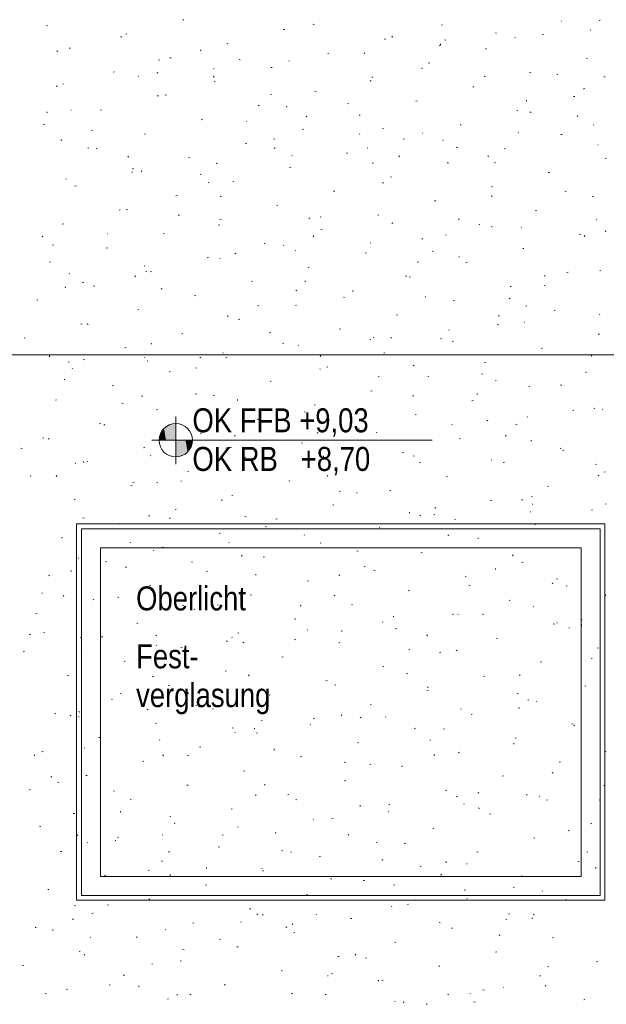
# Model space of a CAD drawing. Extents: x -743 to 300, y 62 to 1112.
# Tile 104 of 179: x -522 to -473, y 780 to 863. Entities that reach past the tile are written whole.
import ezdxf
from ezdxf.lldxf.tags import DXFTag

# ---------------------------------------------------------------- set-up
doc = ezdxf.new("R2010")
doc.units = 0
doc.layers.get('0').update_dxf_attribs({"lineweight": 13})
for name, color, linetype, lineweight, true_color in [('40 -43 Lüftungsanlagen - Entrauchung', 7, 'Continuous', 9, 0xd7f2ff), ('60- 61 allgemeine Ausstattung- 4 Terrassen', 9, 'Continuous', 9, 0x808080), ('70 -72 Beschriftung- 1 Beschriftung allgemein', 7, 'Continuous', 9, 0xff6633)]:
    doc.layers.add(name, color=color, linetype=linetype, lineweight=lineweight, true_color=true_color)
for name, color, linetype, lineweight in [('70 -71 Achsen- 1 Gebäudeachsen', 7, 'STRICHPUNKT2-A06CPV7LL0', 18), ('70 -72 Beschriftung- 5 Höhenkoten-A06CPV7HL0', 7, 'Continuous', 15), ('70 -73 Bauteildarst.- 2 verdeckt 0.15', 7, 'grob-A06CPV7GL0', 15)]:
    doc.layers.add(name, color=color, linetype=linetype, lineweight=lineweight)
doc.styles.get("Standard").update_dxf_attribs({"font": 'ARIALN.TTF'})
tags = doc.linetypes.add('grob-A06CPV7GL0', pattern=[14, 3, -8, 3]).pattern_tags.tags
tags[8:9] = [DXFTag(74, 4), DXFTag(75, 0), DXFTag(340, '0'), DXFTag(46, 0.0), DXFTag(50, 0.0), DXFTag(44, 0.0), DXFTag(45, 0.0)]
tags[6:7] = [DXFTag(74, 4), DXFTag(75, 0), DXFTag(340, '0'), DXFTag(46, 0.0), DXFTag(50, 0.0), DXFTag(44, 0.0), DXFTag(45, 0.0)]
tags[4:5] = [DXFTag(74, 4), DXFTag(75, 0), DXFTag(340, '0'), DXFTag(46, 0.0), DXFTag(50, 0.0), DXFTag(44, 0.0), DXFTag(45, 0.0)]
tags = doc.linetypes.add('STRICHPUNKT2-A06CPV7LL0', pattern=[12.7, 6.35, -3.175, 0, -3.175]).pattern_tags.tags
tags[10:11] = [DXFTag(74, 4), DXFTag(75, 0), DXFTag(340, '0'), DXFTag(46, 0.0), DXFTag(50, 0.0), DXFTag(44, 0.0), DXFTag(45, 0.0)]
tags[8:9] = [DXFTag(74, 4), DXFTag(75, 0), DXFTag(340, '0'), DXFTag(46, 0.0), DXFTag(50, 0.0), DXFTag(44, 0.0), DXFTag(45, 0.0)]
tags[6:7] = [DXFTag(74, 4), DXFTag(75, 0), DXFTag(340, '0'), DXFTag(46, 0.0), DXFTag(50, 0.0), DXFTag(44, 0.0), DXFTag(45, 0.0)]
tags[4:5] = [DXFTag(74, 4), DXFTag(75, 0), DXFTag(340, '0'), DXFTag(46, 0.0), DXFTag(50, 0.0), DXFTag(44, 0.0), DXFTag(45, 0.0)]

# ---------------------------------------------------------------- blocks, each defined once
blk = doc.blocks.new('Referenz-A06CPV7ML0')
at = {"layer": '40 -43 Lüftungsanlagen - Entrauchung', "color": 0}
for p, q in [((-517.052, 820.712), (-472.652, 820.712)), ((-517.052, 789.112), (-517.052, 820.712)), ((-472.652, 820.712), (-472.652, 789.112)), ((-472.652, 789.112), (-517.052, 789.112))]:
    blk.add_line(p, q, dxfattribs=at)
at = {"layer": '40 -43 Lüftungsanlagen - Entrauchung', "color": 0, "linetype": 'Continuous', "ltscale": 0.13}
for p, q in [((-516.652, 820.312), (-473.052, 820.312)), ((-516.652, 789.512), (-516.652, 820.312)), ((-473.052, 820.312), (-473.052, 789.512)), ((-473.052, 789.512), (-516.652, 789.512))]:
    blk.add_line(p, q, dxfattribs=at)
at = {"layer": '60- 61 allgemeine Ausstattung- 4 Terrassen', "color": 0}
for p, q in [((-508.139, 863.048), (-508.044, 863.072)), ((-497.19, 862.699), (-497.099, 862.662)), ((-486.402, 862.615), (-486.306, 862.639)), ((-476.339, 862.952), (-476.295, 862.95)), ((-473.146, 862.995), (-473.05, 863.018)), ((-519.589, 862.577), (-519.495, 862.549)), ((-512.914, 861.857), (-512.819, 861.881)), ((-499.658, 862.236), (-499.563, 862.26)), ((-481.861, 861.981), (-481.769, 861.944)), ((-477.921, 861.804), (-477.825, 861.828)), ((-473.85, 862.186), (-473.883, 862.223)), ((-513.267, 861.658), (-513.339, 861.591)), ((-504.433, 861.046), (-504.338, 861.07)), ((-491.177, 861.425), (-491.081, 861.449)), ((-490.496, 861.682), (-490.568, 861.615)), ((-486.477, 860.948), (-486.486, 861.036)), ((-486.111, 861.378), (-486.016, 861.349)), ((-480.181, 861.537), (-480.214, 861.573)), ((-518.724, 860.449), (-518.632, 860.412)), ((-517.689, 860.667), (-517.594, 860.69)), ((-506.621, 860.458), (-506.63, 860.546)), ((-495.952, 860.234), (-495.857, 860.258)), ((-492.843, 860.238), (-492.876, 860.275)), ((-486.512, 860.888), (-486.545, 860.924)), ((-482.696, 860.613), (-482.6, 860.637)), ((-510.177, 859.7), (-510.083, 859.671)), ((-509.208, 859.855), (-509.113, 859.879)), ((-503.394, 859.73), (-503.303, 859.694)), ((-499.175, 859.589), (-499.207, 859.625)), ((-487.471, 859.423), (-487.375, 859.447)), ((-474.215, 859.802), (-474.119, 859.826)), ((-513.983, 858.665), (-513.888, 858.688)), ((-510.228, 858.631), (-510.309, 858.575)), ((-505.506, 858.94), (-505.539, 858.976)), ((-500.727, 859.044), (-500.632, 859.068)), ((-488.064, 859.012), (-487.973, 858.975)), ((-478.99, 858.611), (-478.894, 858.635)), ((-476.698, 858.5), (-476.604, 858.471)), ((-518.168, 857.641), (-518.201, 857.677)), ((-511.837, 858.29), (-511.87, 858.327)), ((-505.481, 858.314), (-505.553, 858.247)), ((-505.502, 857.853), (-505.407, 857.877)), ((-492.296, 857.963), (-492.377, 857.907)), ((-492.246, 858.232), (-492.151, 858.256)), ((-482.709, 858.338), (-482.781, 858.271)), ((-472.735, 858.294), (-472.644, 858.257)), ((-518.758, 857.474), (-518.663, 857.498)), ((-500.765, 856.822), (-500.67, 856.793)), ((-497.021, 857.042), (-496.926, 857.066)), ((-483.765, 857.421), (-483.669, 857.445)), ((-474.364, 857.295), (-474.445, 857.238)), ((-510.277, 856.663), (-510.182, 856.686)), ((-509.598, 856.762), (-509.506, 856.725)), ((-494.268, 856.043), (-494.177, 856.007)), ((-488.54, 856.23), (-488.445, 856.254)), ((-479.248, 856.217), (-479.257, 856.305)), ((-475.284, 856.609), (-475.188, 856.633)), ((-519.536, 855.237), (-519.545, 855.325)), ((-517.546, 855.485), (-517.502, 855.482)), ((-515.052, 855.472), (-514.957, 855.496)), ((-501.796, 855.851), (-501.701, 855.875)), ((-499.392, 855.727), (-499.401, 855.815)), ((-480.059, 855.419), (-479.963, 855.443)), ((-478.939, 855.325), (-478.847, 855.288)), ((-506.571, 854.661), (-506.476, 854.684)), ((-502.782, 854.511), (-502.738, 854.508)), ((-497.694, 854.97), (-497.766, 854.903)), ((-493.315, 855.04), (-493.22, 855.064)), ((-474.923, 854.994), (-474.995, 854.927)), ((-519.827, 854.282), (-519.732, 854.305)), ((-515.801, 853.793), (-515.71, 853.756)), ((-498.09, 853.849), (-497.995, 853.873)), ((-491.352, 853.944), (-491.258, 853.916)), ((-488.019, 853.537), (-487.974, 853.534)), ((-484.834, 854.228), (-484.739, 854.252)), ((-479.926, 853.573), (-479.959, 853.61)), ((-473.595, 854.223), (-473.628, 854.259)), ((-518.29, 852.986), (-518.371, 852.929)), ((-511.346, 853.47), (-511.251, 853.494)), ((-502.865, 852.659), (-502.77, 852.682)), ((-500.472, 853.075), (-500.381, 853.038)), ((-493.268, 853.498), (-493.251, 853.457)), ((-489.609, 853.038), (-489.514, 853.062)), ((-486.257, 852.924), (-486.29, 852.96)), ((-476.353, 853.417), (-476.257, 853.441)), ((-516.121, 852.28), (-516.026, 852.303)), ((-515.419, 852.266), (-515.324, 852.238)), ((-500.359, 852.318), (-500.439, 852.261)), ((-494.384, 851.847), (-494.289, 851.871)), ((-492.589, 852.274), (-492.622, 852.311)), ((-485.142, 852.356), (-485.051, 852.319)), ((-481.128, 852.226), (-481.033, 852.25)), ((-473.255, 852.563), (-473.211, 852.56)), ((-512.679, 851.601), (-512.751, 851.534)), ((-507.64, 851.468), (-507.545, 851.492)), ((-498.92, 851.625), (-498.953, 851.662)), ((-492.163, 850.996), (-492.172, 851.084)), ((-489.908, 851.625), (-489.98, 851.558)), ((-485.903, 851.036), (-485.808, 851.06)), ((-482.427, 851.649), (-482.508, 851.593)), ((-481.94, 851.067), (-481.846, 851.038)), ((-472.647, 851.415), (-472.551, 851.439)), ((-512.415, 850.278), (-512.32, 850.301)), ((-512.307, 850.506), (-512.316, 850.594)), ((-511.582, 850.326), (-511.615, 850.363)), ((-505.251, 850.976), (-505.284, 851.012)), ((-499.159, 850.657), (-499.064, 850.68)), ((-477.422, 850.224), (-477.327, 850.248)), ((-517.913, 849.677), (-517.946, 849.714)), ((-506.676, 850.106), (-506.584, 850.069)), ((-506.006, 849.389), (-505.912, 849.36)), ((-503.934, 849.466), (-503.839, 849.49)), ((-491.346, 849.388), (-491.255, 849.351)), ((-490.678, 849.845), (-490.583, 849.869)), ((-517.191, 849.087), (-517.095, 849.111)), ((-495.453, 848.655), (-495.358, 848.678)), ((-482.197, 849.034), (-482.102, 849.058)), ((-476.017, 848.669), (-475.925, 848.632)), ((-508.709, 848.276), (-508.614, 848.299)), ((-504.892, 848.257), (-504.964, 848.19)), ((-486.972, 847.843), (-486.877, 847.867)), ((-482.121, 848.281), (-482.193, 848.214)), ((-473.716, 848.222), (-473.621, 848.246)), ((-513.485, 847.085), (-513.389, 847.109)), ((-512.879, 847.137), (-512.788, 847.1)), ((-500.228, 847.464), (-500.133, 847.488)), ((-478.491, 847.032), (-478.396, 847.056)), ((-508.421, 846.672), (-508.502, 846.616)), ((-505.003, 846.274), (-504.908, 846.297)), ((-497.55, 846.419), (-497.459, 846.382)), ((-496.594, 846.511), (-496.5, 846.482)), ((-491.747, 846.653), (-491.652, 846.676)), ((-484.934, 846.265), (-484.943, 846.353)), ((-473.34, 846.259), (-473.373, 846.295)), ((-518.26, 845.894), (-518.164, 845.918)), ((-505.078, 845.775), (-505.087, 845.863)), ((-496.522, 845.462), (-496.427, 845.486)), ((-490.489, 846.004), (-490.57, 845.947)), ((-483.266, 845.841), (-483.171, 845.865)), ((-482.22, 845.701), (-482.129, 845.664)), ((-479.672, 845.609), (-479.704, 845.646)), ((-472.558, 845.336), (-472.638, 845.279)), ((-519.877, 844.889), (-519.949, 844.822)), ((-514.462, 845.095), (-514.418, 845.092)), ((-509.779, 845.083), (-509.683, 845.107)), ((-497.106, 844.913), (-497.178, 844.846)), ((-488.041, 844.651), (-487.946, 844.674)), ((-486.003, 844.96), (-486.036, 844.997)), ((-474.785, 845.03), (-474.69, 845.054)), ((-474.335, 844.937), (-474.407, 844.87)), ((-519.083, 844.168), (-518.992, 844.131)), ((-514.554, 843.892), (-514.458, 843.916)), ((-501.297, 844.272), (-501.202, 844.295)), ((-499.698, 844.121), (-499.654, 844.118)), ((-498.665, 843.661), (-498.698, 843.698)), ((-492.334, 844.311), (-492.367, 844.347)), ((-487.181, 843.633), (-487.087, 843.605)), ((-479.56, 843.839), (-479.465, 843.863)), ((-506.073, 843.081), (-505.977, 843.105)), ((-504.996, 843.012), (-505.029, 843.049)), ((-503.754, 843.45), (-503.662, 843.413)), ((-492.816, 843.46), (-492.721, 843.484)), ((-484.934, 843.147), (-484.89, 843.144)), ((-519.329, 842.702), (-519.233, 842.726)), ((-511.327, 842.363), (-511.36, 842.399)), ((-511.248, 841.955), (-511.154, 841.926)), ((-497.591, 842.27), (-497.496, 842.293)), ((-488.424, 842.732), (-488.333, 842.695)), ((-484.335, 842.649), (-484.24, 842.672)), ((-473.094, 842.013), (-473.003, 841.977)), ((-517.659, 841.713), (-517.691, 841.75)), ((-512.091, 841.544), (-512.163, 841.477)), ((-510.848, 841.89), (-510.752, 841.914)), ((-497.849, 841.044), (-497.858, 841.132)), ((-489.319, 841.569), (-489.391, 841.502)), ((-489.11, 841.458), (-489.015, 841.482)), ((-477.705, 841.534), (-477.714, 841.622)), ((-475.854, 841.837), (-475.759, 841.861)), ((-517.993, 840.554), (-518.002, 840.642)), ((-516.484, 841.027), (-516.564, 840.97)), ((-515.623, 840.7), (-515.527, 840.724)), ((-509.957, 840.481), (-509.866, 840.444)), ((-502.367, 841.079), (-502.271, 841.103)), ((-498.552, 840.358), (-498.633, 840.302)), ((-493.885, 840.268), (-493.79, 840.291)), ((-480.629, 840.647), (-480.534, 840.67)), ((-477.769, 840.756), (-477.675, 840.727)), ((-520.398, 839.509), (-520.302, 839.533)), ((-507.142, 839.888), (-507.046, 839.912)), ((-494.628, 839.763), (-494.536, 839.726)), ((-487.737, 839.809), (-487.721, 839.768)), ((-485.404, 839.456), (-485.309, 839.48)), ((-480.62, 839.69), (-480.701, 839.634)), ((-511.917, 838.698), (-511.821, 838.722)), ((-501.835, 839.078), (-501.741, 839.049)), ((-498.661, 839.077), (-498.565, 839.101)), ((-479.298, 839.045), (-479.207, 839.008)), ((-476.923, 838.645), (-476.828, 838.668)), ((-504.304, 838.2), (-504.376, 838.133)), ((-503.436, 837.886), (-503.34, 837.91)), ((-490.179, 838.266), (-490.084, 838.289)), ((-481.533, 838.224), (-481.605, 838.157)), ((-473.086, 838.295), (-473.119, 838.332)), ((-516.692, 837.507), (-516.596, 837.531)), ((-516.161, 837.512), (-516.07, 837.476)), ((-494.955, 837.075), (-494.859, 837.099)), ((-485.748, 836.996), (-485.781, 837.033)), ((-481.698, 837.454), (-481.603, 837.478)), ((-479.417, 837.646), (-479.45, 837.682)), ((-521.467, 836.317), (-521.371, 836.341)), ((-508.211, 836.696), (-508.115, 836.72)), ((-500.831, 836.794), (-500.74, 836.757)), ((-492.423, 836.2), (-492.329, 836.171)), ((-492.079, 836.347), (-492.112, 836.383)), ((-490.62, 836.313), (-490.629, 836.401)), ((-486.473, 836.264), (-486.378, 836.287)), ((-473.217, 836.643), (-473.122, 836.666)), ((-512.986, 835.505), (-512.89, 835.529)), ((-510.764, 835.823), (-510.773, 835.911)), ((-499.73, 835.884), (-499.634, 835.908)), ((-498.41, 835.698), (-498.443, 835.734)), ((-485.502, 836.076), (-485.411, 836.039)), ((-477.992, 835.452), (-477.897, 835.476)), ((-519.289, 834.832), (-519.361, 834.765)), ((-516.489, 834.522), (-516.395, 834.493)), ((-511.377, 834.706), (-511.333, 834.703)), ((-506.615, 834.713), (-506.695, 834.656)), ((-504.741, 835.048), (-504.774, 835.085)), ((-504.505, 834.694), (-504.409, 834.718)), ((-496.518, 834.856), (-496.59, 834.789)), ((-491.249, 835.073), (-491.153, 835.097)), ((-473.746, 834.88), (-473.818, 834.813)), ((-517.761, 834.315), (-517.665, 834.339)), ((-517.404, 833.75), (-517.437, 833.786)), ((-511.073, 834.399), (-511.106, 834.435)), ((-507.035, 833.825), (-506.944, 833.789)), ((-496.614, 833.732), (-496.569, 833.729)), ((-496.024, 833.882), (-495.928, 833.906)), ((-488.683, 834.045), (-488.763, 833.988)), ((-482.767, 834.262), (-482.672, 834.285)), ((-518.075, 832.867), (-518.058, 832.826)), ((-509.28, 833.503), (-509.184, 833.527)), ((-491.706, 833.107), (-491.614, 833.07)), ((-487.543, 833.071), (-487.447, 833.095)), ((-483.01, 833.322), (-482.916, 833.293)), ((-474.286, 833.45), (-474.191, 833.474)), ((-514.055, 832.313), (-513.959, 832.337)), ((-500.799, 832.692), (-500.703, 832.716)), ((-481.85, 832.758), (-481.806, 832.755)), ((-479.061, 832.26), (-478.966, 832.283)), ((-476.376, 832.389), (-476.285, 832.352)), ((-511.503, 831.488), (-511.575, 831.421)), ((-507.077, 831.644), (-506.983, 831.615)), ((-505.574, 831.501), (-505.478, 831.525)), ((-503.535, 831.092), (-503.544, 831.18)), ((-492.318, 831.88), (-492.222, 831.904)), ((-488.731, 831.512), (-488.803, 831.445)), ((-483.391, 831.582), (-483.4, 831.67)), ((-518.83, 831.122), (-518.734, 831.146)), ((-513.239, 830.857), (-513.148, 830.82)), ((-497.093, 830.69), (-496.997, 830.714)), ((-483.837, 831.069), (-483.741, 831.093)), ((-473.598, 830.445), (-473.504, 830.416)), ((-472.831, 830.331), (-472.864, 830.368)), ((-510.349, 830.311), (-510.253, 830.335)), ((-497.909, 830.138), (-497.818, 830.101)), ((-488.612, 829.878), (-488.516, 829.902)), ((-479.162, 829.682), (-479.195, 829.718)), ((-475.355, 830.258), (-475.26, 830.281)), ((-515.124, 829.12), (-515.028, 829.144)), ((-514.677, 829.068), (-514.758, 829.011)), ((-501.868, 829.499), (-501.772, 829.523)), ((-497.664, 828.767), (-497.57, 828.738)), ((-493.387, 828.688), (-493.291, 828.712)), ((-485.493, 829.033), (-485.526, 829.069)), ((-482.58, 829.42), (-482.489, 829.383)), ((-480.131, 829.067), (-480.035, 829.091)), ((-519.899, 827.93), (-519.804, 827.953)), ((-519.443, 827.888), (-519.351, 827.851)), ((-506.643, 828.309), (-506.547, 828.333)), ((-503.716, 828.143), (-503.788, 828.076)), ((-496.745, 828.399), (-496.826, 828.343)), ((-491.824, 828.383), (-491.857, 828.42)), ((-484.906, 827.876), (-484.81, 827.9)), ((-480.945, 828.168), (-481.017, 828.101)), ((-521.731, 827.089), (-521.637, 827.06)), ((-511.418, 827.118), (-511.322, 827.142)), ((-504.487, 827.084), (-504.52, 827.121)), ((-504.113, 827.17), (-504.022, 827.133)), ((-498.155, 827.734), (-498.188, 827.77)), ((-498.162, 827.497), (-498.066, 827.521)), ((-478.814, 827.731), (-478.894, 827.674)), ((-476.425, 827.065), (-476.329, 827.089)), ((-510.818, 826.435), (-510.851, 826.472)), ((-502.937, 826.307), (-502.841, 826.331)), ((-496.306, 826.361), (-496.315, 826.449)), ((-489.681, 826.686), (-489.585, 826.71)), ((-488.784, 826.451), (-488.692, 826.414)), ((-476.162, 826.851), (-476.171, 826.94)), ((-517.149, 825.786), (-517.182, 825.822)), ((-516.45, 825.871), (-516.459, 825.959)), ((-516.193, 825.928), (-516.098, 825.951)), ((-494.456, 825.495), (-494.36, 825.519)), ((-488.252, 825.889), (-488.158, 825.86)), ((-482.207, 826.12), (-482.19, 826.079)), ((-481.2, 825.874), (-481.104, 825.898)), ((-473.454, 825.733), (-473.363, 825.696)), ((-520.968, 824.737), (-520.873, 824.761)), ((-518.701, 824.775), (-518.773, 824.708)), ((-507.712, 825.116), (-507.616, 825.14)), ((-495.93, 824.799), (-496.002, 824.732)), ((-485.975, 824.684), (-485.879, 824.708)), ((-473.158, 824.823), (-473.23, 824.756)), ((-472.719, 825.063), (-472.623, 825.087)), ((-512.487, 823.926), (-512.392, 823.949)), ((-512.318, 824.211), (-512.224, 824.182)), ((-510.317, 824.201), (-510.226, 824.164)), ((-508.293, 824.316), (-508.249, 824.313)), ((-499.231, 824.305), (-499.135, 824.329)), ((-477.494, 823.872), (-477.398, 823.896)), ((-504.006, 823.114), (-503.91, 823.138)), ((-494.987, 823.483), (-494.896, 823.446)), ((-493.529, 823.342), (-493.485, 823.339)), ((-490.75, 823.493), (-490.654, 823.517)), ((-478.84, 823.011), (-478.745, 822.982)), ((-517.262, 822.735), (-517.167, 822.759)), ((-504.808, 822.754), (-504.888, 822.697)), ((-495.525, 822.303), (-495.429, 822.327)), ((-486.876, 822.085), (-486.957, 822.029)), ((-482.269, 822.682), (-482.173, 822.706)), ((-479.658, 822.764), (-479.567, 822.727)), ((-478.765, 822.368), (-478.721, 822.365)), ((-472.576, 822.367), (-472.609, 822.404)), ((-510.915, 821.431), (-510.987, 821.364)), ((-508.781, 821.924), (-508.686, 821.947)), ((-502.906, 821.333), (-502.812, 821.304)), ((-489.077, 821.63), (-489.086, 821.718)), ((-488.143, 821.455), (-488.215, 821.388)), ((-487.044, 821.491), (-486.948, 821.515)), ((-478.907, 821.718), (-478.94, 821.755)), ((-473.788, 821.87), (-473.692, 821.894)), ((-516.521, 821.232), (-516.429, 821.195)), ((-513.556, 820.733), (-513.461, 820.757)), ((-509.221, 821.14), (-509.23, 821.228)), ((-501.191, 820.514), (-501.1, 820.477)), ((-500.3, 821.112), (-500.204, 821.136)), ((-491.57, 820.419), (-491.602, 820.456)), ((-485.238, 821.069), (-485.271, 821.105)), ((-478.563, 820.68), (-478.467, 820.704)), ((-505.075, 819.922), (-504.98, 819.945)), ((-497.901, 819.77), (-497.934, 819.807)), ((-491.819, 820.301), (-491.723, 820.325)), ((-485.862, 819.795), (-485.77, 819.759)), ((-518.331, 819.543), (-518.236, 819.566)), ((-512.544, 819.179), (-512.528, 819.138)), ((-504.232, 819.121), (-504.265, 819.157)), ((-496.594, 819.11), (-496.498, 819.134)), ((-483.338, 819.489), (-483.242, 819.513)), ((-510.563, 818.471), (-510.596, 818.508)), ((-509.85, 818.731), (-509.755, 818.755)), ((-503.128, 818.087), (-503.2, 818.02)), ((-493.494, 818.455), (-493.399, 818.427)), ((-488.113, 818.299), (-488.017, 818.323)), ((-480.357, 818.111), (-480.429, 818.044)), ((-474.857, 818.678), (-474.761, 818.702)), ((-516.894, 817.822), (-516.927, 817.859)), ((-514.625, 817.541), (-514.53, 817.564)), ((-507.395, 817.545), (-507.304, 817.508)), ((-501.369, 817.92), (-501.274, 817.943)), ((-492.888, 817.108), (-492.792, 817.132)), ((-479.632, 817.487), (-479.536, 817.511)), ((-519.4, 816.35), (-519.305, 816.374)), ((-517.56, 816.777), (-517.466, 816.749)), ((-512.87, 817.108), (-512.951, 817.052)), ((-506.144, 816.729), (-506.049, 816.753)), ((-501.992, 816.409), (-502.001, 816.497)), ((-494.939, 816.44), (-495.019, 816.384)), ((-492.065, 816.827), (-491.974, 816.79)), ((-484.407, 816.297), (-484.311, 816.321)), ((-481.847, 816.899), (-481.857, 816.987)), ((-510.919, 815.539), (-510.824, 815.562)), ((-497.663, 815.918), (-497.568, 815.941)), ((-484.081, 815.578), (-483.987, 815.549)), ((-477.007, 815.772), (-477.087, 815.715)), ((-476.736, 816.108), (-476.644, 816.071)), ((-475.926, 815.485), (-475.83, 815.509)), ((-519.972, 814.901), (-519.928, 814.898)), ((-518.113, 814.718), (-518.185, 814.651)), ((-502.438, 814.727), (-502.343, 814.751)), ((-495.342, 814.743), (-495.414, 814.675)), ((-489.182, 815.106), (-489.086, 815.13)), ((-472.57, 814.767), (-472.642, 814.7)), ((-515.694, 814.348), (-515.599, 814.372)), ((-513.599, 814.576), (-513.507, 814.539)), ((-508.148, 813.9), (-508.053, 813.871)), ((-505.209, 813.927), (-505.164, 813.924)), ((-498.269, 813.858), (-498.178, 813.821)), ((-493.957, 813.916), (-493.862, 813.939)), ((-480.701, 814.295), (-480.605, 814.319)), ((-520.469, 813.157), (-520.374, 813.181)), ((-507.213, 813.537), (-507.118, 813.56)), ((-485.476, 813.104), (-485.38, 813.128)), ((-484.984, 813.105), (-485.017, 813.142)), ((-482.939, 813.14), (-482.848, 813.103)), ((-478.652, 813.754), (-478.685, 813.791)), ((-511.988, 812.346), (-511.893, 812.37)), ((-498.732, 812.725), (-498.637, 812.749)), ((-491.315, 812.456), (-491.348, 812.492)), ((-490.445, 812.952), (-490.4, 812.95)), ((-476.995, 812.293), (-476.899, 812.317)), ((-476.676, 812.432), (-476.66, 812.391)), ((-474.669, 812.7), (-474.575, 812.671)), ((-474.618, 812.169), (-474.628, 812.257)), ((-520.933, 811.463), (-521.013, 811.406)), ((-519.802, 811.607), (-519.711, 811.571)), ((-510.326, 811.374), (-510.398, 811.307)), ((-503.507, 811.535), (-503.412, 811.558)), ((-497.646, 811.806), (-497.679, 811.843)), ((-494.762, 811.678), (-494.772, 811.766)), ((-490.251, 811.914), (-490.156, 811.937)), ((-487.555, 811.398), (-487.627, 811.331)), ((-475.681, 811.978), (-475.637, 811.976)), ((-516.763, 811.155), (-516.668, 811.179)), ((-514.907, 811.188), (-514.916, 811.276)), ((-510.308, 810.508), (-510.341, 810.544)), ((-504.473, 810.889), (-504.381, 810.852)), ((-503.977, 811.157), (-504.01, 811.193)), ((-503.001, 810.795), (-503.082, 810.738)), ((-498.735, 811.022), (-498.641, 810.993)), ((-495.026, 810.723), (-494.931, 810.747)), ((-481.77, 811.102), (-481.674, 811.126)), ((-521.538, 809.965), (-521.443, 809.989)), ((-516.639, 809.858), (-516.672, 809.895)), ((-508.282, 810.344), (-508.187, 810.368)), ((-489.143, 810.171), (-489.052, 810.134)), ((-486.545, 809.912), (-486.45, 809.935)), ((-485.069, 810.126), (-485.15, 810.07)), ((-473.289, 810.291), (-473.193, 810.315)), ((-513.057, 809.153), (-512.962, 809.177)), ((-499.801, 809.533), (-499.706, 809.556)), ((-478.064, 809.1), (-477.968, 809.124)), ((-473.814, 809.453), (-473.722, 809.416)), ((-504.576, 808.342), (-504.481, 808.366)), ((-502.54, 808.03), (-502.612, 807.963)), ((-491.32, 808.721), (-491.225, 808.745)), ((-489.323, 808.144), (-489.229, 808.116)), ((-479.769, 808.054), (-479.841, 807.987)), ((-517.832, 807.963), (-517.737, 807.987)), ((-510.677, 807.92), (-510.585, 807.883)), ((-496.095, 807.531), (-496, 807.554)), ((-495.347, 807.202), (-495.256, 807.165)), ((-482.839, 807.91), (-482.744, 807.933)), ((-513.389, 806.466), (-513.295, 806.438)), ((-509.351, 807.151), (-509.256, 807.175)), ((-507.677, 806.457), (-507.687, 806.545)), ((-487.614, 806.719), (-487.519, 806.743)), ((-487.533, 806.947), (-487.543, 807.035)), ((-480.017, 806.484), (-479.926, 806.447)), ((-474.358, 807.098), (-474.262, 807.122)), ((-514.126, 805.961), (-514.031, 805.985)), ((-500.87, 806.34), (-500.775, 806.364)), ((-492.389, 805.529), (-492.294, 805.552)), ((-479.133, 805.908), (-479.038, 805.931)), ((-478.398, 805.791), (-478.431, 805.827)), ((-518.901, 804.77), (-518.806, 804.794)), ((-516.88, 804.952), (-516.789, 804.915)), ((-511.064, 805.149), (-511.144, 805.093)), ((-507.014, 805.49), (-506.997, 805.449)), ((-505.645, 805.149), (-505.55, 805.173)), ((-484.729, 805.141), (-484.762, 805.178)), ((-483.908, 804.717), (-483.813, 804.741)), ((-479.91, 805.267), (-479.816, 805.238)), ((-517.525, 804.662), (-517.597, 804.594)), ((-516.888, 804.511), (-516.844, 804.508)), ((-510.42, 803.959), (-510.325, 803.983)), ((-501.551, 804.233), (-501.459, 804.196)), ((-497.164, 804.338), (-497.069, 804.362)), ((-494.753, 804.686), (-494.825, 804.619)), ((-493.132, 804.481), (-493.212, 804.424)), ((-491.06, 804.492), (-491.093, 804.528)), ((-475.427, 803.906), (-475.332, 803.929)), ((-503.977, 803.589), (-503.883, 803.56)), ((-503.722, 803.193), (-503.755, 803.23)), ((-502.124, 803.537), (-502.08, 803.534)), ((-501.939, 803.147), (-501.844, 803.171)), ((-497.391, 803.842), (-497.424, 803.879)), ((-488.683, 803.527), (-488.588, 803.55)), ((-486.221, 803.515), (-486.13, 803.478)), ((-475.2, 803.813), (-475.281, 803.756)), ((-515.195, 802.768), (-515.1, 802.792)), ((-510.054, 802.544), (-510.086, 802.58)), ((-493.458, 802.336), (-493.363, 802.36)), ((-487.36, 802.563), (-487.316, 802.56)), ((-480.304, 802.216), (-480.313, 802.305)), ((-480.202, 802.715), (-480.107, 802.739)), ((-519.971, 801.578), (-519.875, 801.602)), ((-516.385, 801.894), (-516.418, 801.931)), ((-506.714, 801.957), (-506.619, 801.981)), ((-500.448, 801.726), (-500.458, 801.814)), ((-484.977, 801.525), (-484.882, 801.548)), ((-472.597, 801.589), (-472.552, 801.586)), ((-520.592, 801.236), (-520.602, 801.324)), ((-511.489, 800.766), (-511.394, 800.79)), ((-509.738, 801.317), (-509.81, 801.25)), ((-507.754, 801.264), (-507.663, 801.228)), ((-498.233, 801.145), (-498.138, 801.169)), ((-494.564, 800.711), (-494.47, 800.682)), ((-486.967, 801.342), (-487.039, 801.274)), ((-476.496, 800.713), (-476.401, 800.737)), ((-503.008, 799.955), (-502.913, 799.979)), ((-492.425, 800.546), (-492.334, 800.509)), ((-489.752, 800.334), (-489.657, 800.358)), ((-477.095, 799.828), (-477.004, 799.791)), ((-519.126, 799.504), (-519.207, 799.447)), ((-518.631, 799.033), (-518.537, 799.004)), ((-516.265, 799.576), (-516.169, 799.6)), ((-494.527, 799.143), (-494.432, 799.167)), ((-481.271, 799.523), (-481.176, 799.546)), ((-521.04, 798.385), (-520.944, 798.409)), ((-513.958, 798.296), (-513.867, 798.259)), ((-507.783, 798.764), (-507.688, 798.788)), ((-501.194, 798.835), (-501.275, 798.779)), ((-486.046, 798.332), (-485.951, 798.356)), ((-483.263, 798.167), (-483.343, 798.111)), ((-472.79, 798.711), (-472.695, 798.735)), ((-512.559, 797.574), (-512.463, 797.598)), ((-501.952, 797.973), (-502.024, 797.906)), ((-499.302, 797.953), (-499.207, 797.977)), ((-498.629, 797.577), (-498.537, 797.541)), ((-485.152, 797.833), (-485.058, 797.805)), ((-479.18, 797.997), (-479.252, 797.93)), ((-478.143, 797.827), (-478.176, 797.863)), ((-477.565, 797.521), (-477.47, 797.544)), ((-473.075, 797.486), (-473.084, 797.574)), ((-513.363, 796.505), (-513.373, 796.593)), ((-504.077, 796.762), (-503.982, 796.786)), ((-493.219, 796.995), (-493.228, 797.083)), ((-490.805, 796.528), (-490.838, 796.565)), ((-490.821, 797.141), (-490.726, 797.165)), ((-484.474, 797.177), (-484.507, 797.214)), ((-483.299, 796.859), (-483.208, 796.822)), ((-517.334, 796.383), (-517.238, 796.407)), ((-509.218, 796.155), (-509.124, 796.127)), ((-497.136, 795.879), (-497.169, 795.915)), ((-495.596, 795.951), (-495.501, 795.975)), ((-482.34, 796.33), (-482.245, 796.354)), ((-520.162, 795.327), (-520.071, 795.29)), ((-508.853, 795.572), (-508.757, 795.596)), ((-503.468, 795.229), (-503.501, 795.266)), ((-487.115, 795.139), (-487.02, 795.163)), ((-475.739, 794.956), (-475.645, 794.927)), ((-473.859, 795.519), (-473.764, 795.542)), ((-516.937, 794.605), (-517.009, 794.538)), ((-516.13, 793.931), (-516.163, 793.967)), ((-513.803, 794.121), (-513.759, 794.118)), ((-513.628, 794.381), (-513.532, 794.405)), ((-509.799, 794.58), (-509.832, 794.617)), ((-504.832, 794.609), (-504.741, 794.572)), ((-500.371, 794.76), (-500.276, 794.784)), ((-494.165, 794.629), (-494.237, 794.562)), ((-491.89, 793.949), (-491.795, 793.973)), ((-478.634, 794.328), (-478.539, 794.352)), ((-518.403, 793.191), (-518.307, 793.214)), ((-509.257, 793.19), (-509.338, 793.134)), ((-505.147, 793.57), (-505.051, 793.594)), ((-499.806, 793.278), (-499.712, 793.249)), ((-499.04, 793.147), (-498.995, 793.144)), ((-489.503, 793.89), (-489.412, 793.853)), ((-483.409, 793.137), (-483.314, 793.161)), ((-474.173, 793.172), (-474.082, 793.135)), ((-509.922, 792.379), (-509.826, 792.403)), ((-496.665, 792.758), (-496.57, 792.782)), ((-491.325, 792.522), (-491.406, 792.465)), ((-485.99, 792.264), (-485.999, 792.353)), ((-474.928, 792.326), (-474.833, 792.35)), ((-511.036, 791.64), (-510.945, 791.603)), ((-506.134, 791.774), (-506.143, 791.862)), ((-501.483, 791.801), (-501.466, 791.76)), ((-501.441, 791.568), (-501.345, 791.592)), ((-488.184, 791.947), (-488.089, 791.971)), ((-484.276, 792.173), (-484.232, 792.17)), ((-473.393, 791.853), (-473.474, 791.797)), ((-514.697, 791.189), (-514.601, 791.212)), ((-509.15, 791.261), (-509.222, 791.193)), ((-495.707, 790.922), (-495.615, 790.885)), ((-492.959, 790.756), (-492.864, 790.78)), ((-486.379, 791.285), (-486.451, 791.218)), ((-479.703, 791.135), (-479.608, 791.159)), ((-519.472, 789.998), (-519.376, 790.022)), ((-506.216, 790.377), (-506.12, 790.401)), ((-490.393, 790.4), (-490.299, 790.371)), ((-484.478, 789.945), (-484.383, 789.969)), ((-480.377, 790.203), (-480.286, 790.166)), ((-477.888, 789.863), (-477.921, 789.9)), ((-510.991, 789.187), (-510.895, 789.21)), ((-497.735, 789.566), (-497.639, 789.59)), ((-484.219, 789.214), (-484.252, 789.25)), ((-475.997, 789.133), (-475.902, 789.157)), ((-517.24, 788.671), (-517.149, 788.634)), ((-514.46, 788.722), (-514.366, 788.693)), ((-502.51, 788.375), (-502.414, 788.399)), ((-490.551, 788.564), (-490.583, 788.601)), ((-489.253, 788.754), (-489.158, 788.778)), ((-517.319, 787.545), (-517.4, 787.488)), ((-515.766, 787.996), (-515.67, 788.02)), ((-501.91, 787.953), (-501.819, 787.916)), ((-501.364, 787.916), (-501.436, 787.849)), ((-496.882, 787.915), (-496.915, 787.952)), ((-494.029, 787.564), (-493.933, 787.588)), ((-480.981, 787.522), (-480.887, 787.494)), ((-480.772, 787.943), (-480.677, 787.967)), ((-478.761, 787.534), (-478.77, 787.622)), ((-478.592, 787.941), (-478.664, 787.873)), ((-520.541, 786.806), (-520.445, 786.829)), ((-519.049, 786.553), (-519.058, 786.641)), ((-509.544, 786.616), (-509.577, 786.653)), ((-507.285, 787.185), (-507.189, 787.208)), ((-503.213, 787.266), (-503.246, 787.302)), ((-499.388, 786.876), (-499.468, 786.82)), ((-498.905, 787.043), (-498.914, 787.131)), ((-486.581, 787.235), (-486.489, 787.198)), ((-485.547, 786.752), (-485.452, 786.776)), ((-515.875, 785.967), (-515.908, 786.003)), ((-512.06, 785.994), (-511.964, 786.018)), ((-505.047, 785.844), (-504.953, 785.816)), ((-498.804, 786.373), (-498.708, 786.397)), ((-481.456, 786.208), (-481.537, 786.151)), ((-477.066, 785.941), (-476.971, 785.965)), ((-508.114, 784.984), (-508.023, 784.947)), ((-503.579, 785.183), (-503.483, 785.206)), ((-490.323, 785.562), (-490.227, 785.586)), ((-516.835, 784.804), (-516.739, 784.827)), ((-516.348, 784.548), (-516.42, 784.481)), ((-495.098, 784.371), (-495.002, 784.395)), ((-493.577, 784.572), (-493.649, 784.505)), ((-492.784, 784.266), (-492.693, 784.229)), ((-481.841, 784.75), (-481.746, 784.774)), ((-521.61, 783.613), (-521.514, 783.637)), ((-510.719, 783.732), (-510.675, 783.729)), ((-508.354, 783.992), (-508.258, 784.016)), ((-486.617, 783.56), (-486.521, 783.584)), ((-477.455, 783.547), (-477.364, 783.511)), ((-473.36, 783.939), (-473.265, 783.963)), ((-513.129, 782.802), (-513.033, 782.825)), ((-499.873, 783.181), (-499.777, 783.204)), ((-495.955, 782.758), (-495.911, 782.755)), ((-495.635, 782.967), (-495.541, 782.938)), ((-491.676, 782.312), (-491.685, 782.4)), ((-491.392, 782.369), (-491.296, 782.393)), ((-478.135, 782.748), (-478.04, 782.772)), ((-517.904, 781.611), (-517.808, 781.635)), ((-514.318, 782.015), (-514.227, 781.978)), ((-511.82, 781.822), (-511.829, 781.91)), ((-504.648, 781.99), (-504.552, 782.014)), ((-482.911, 781.558), (-482.815, 781.582)), ((-481.192, 781.784), (-481.147, 781.781)), ((-477.633, 781.899), (-477.666, 781.936)), ((-519.701, 781.289), (-519.607, 781.26)), ((-509.423, 780.8), (-509.327, 780.823)), ((-508.562, 781.204), (-508.634, 781.137)), ((-507.45, 781.231), (-507.531, 781.174)), ((-498.988, 781.297), (-498.897, 781.26)), ((-496.167, 781.179), (-496.071, 781.202)), ((-485.791, 781.228), (-485.863, 781.161)), ((-483.965, 781.25), (-483.998, 781.286)), ((-474.429, 780.746), (-474.334, 780.77)), ((-490.296, 780.601), (-490.329, 780.637)), ((-489.518, 780.563), (-489.599, 780.506)), ((-487.686, 780.367), (-487.59, 780.391)), ((-483.659, 780.579), (-483.567, 780.542))]:
    blk.add_line(p, q, dxfattribs=at)
at = {"layer": '70 -71 Achsen- 1 Gebäudeachsen', "color": 0, "linetype": 'STRICHPUNKT2-A06CPV7LL0', "ltscale": 0.18}
blk.add_line((-682.489, 834.912), (76.456, 834.912), dxfattribs=at)
at = {"layer": '70 -72 Beschriftung- 5 Höhenkoten-A06CPV7HL0', "color": 0, "linetype": 'Continuous', "ltscale": 0.15}
for p, q in [((-508.719, 825.747), (-508.719, 829.747)), ((-508.719, 827.747), (-508.719, 829.147)), ((-508.719, 829.147), (-508.719, 827.747)), ((-510.719, 827.747), (-487.165, 827.747)), ((-510.119, 827.747), (-508.719, 827.747)), ((-508.719, 827.747), (-510.119, 827.747)), ((-507.319, 827.747), (-508.719, 827.747)), ((-508.719, 827.747), (-508.719, 826.347)), ((-508.719, 827.747), (-507.319, 827.747)), ((-508.719, 826.347), (-508.719, 827.747))]:
    blk.add_line(p, q, dxfattribs=at)
for major_axis in [(0, 1.4), (1.4, 0), (-1.4, 0), (0, -1.4)]:
    blk.add_ellipse((-508.719, 827.747), major_axis=major_axis, ratio=1, start_param=0, end_param=1.570796, dxfattribs=at)
at = {"layer": '70 -72 Beschriftung- 5 Höhenkoten-A06CPV7HL0', "color": 0, "lineweight": 0}
for points in [[(-509.709, 827.747), (-509.851, 828.57), (-509.709, 828.737)], [(-509.542, 827.747), (-509.709, 828.737), (-509.542, 828.88)], [(-509.709, 827.747), (-509.709, 828.737), (-509.542, 827.747)], [(-509.354, 827.747), (-509.542, 828.88), (-509.354, 828.995)], [(-509.542, 827.747), (-509.542, 828.88), (-509.354, 827.747)], [(-509.151, 827.747), (-509.354, 828.995), (-509.151, 829.079)], [(-509.354, 827.747), (-509.354, 828.995), (-509.151, 827.747)], [(-508.938, 827.747), (-509.151, 829.079), (-508.938, 829.13)], [(-509.151, 827.747), (-509.151, 829.079), (-508.938, 827.747)], [(-508.719, 827.747), (-508.938, 829.13), (-508.719, 829.147)], [(-508.938, 827.747), (-508.938, 829.13), (-508.719, 827.747)], [(-510.101, 827.747), (-510.119, 827.747), (-510.101, 827.966)], [(-510.05, 827.747), (-510.101, 827.966), (-510.05, 828.18)], [(-510.101, 827.747), (-510.101, 827.966), (-510.05, 827.747)], [(-509.966, 827.747), (-510.05, 828.18), (-509.966, 828.383)], [(-510.05, 827.747), (-510.05, 828.18), (-509.966, 827.747)], [(-509.851, 827.747), (-509.966, 828.383), (-509.851, 828.57)], [(-509.966, 827.747), (-509.966, 828.383), (-509.851, 827.747)], [(-509.851, 827.747), (-509.851, 828.57), (-509.709, 827.747)], [(-508.719, 826.347), (-508.719, 827.747), (-508.5, 826.365)], [(-508.5, 826.365), (-508.719, 827.747), (-508.5, 827.747)], [(-508.5, 826.365), (-508.5, 827.747), (-508.286, 826.416)], [(-508.286, 826.416), (-508.5, 827.747), (-508.286, 827.747)], [(-508.286, 826.416), (-508.286, 827.747), (-508.083, 826.5)], [(-508.083, 826.5), (-508.286, 827.747), (-508.083, 827.747)], [(-508.083, 826.5), (-508.083, 827.747), (-507.896, 826.615)], [(-507.896, 826.615), (-508.083, 827.747), (-507.896, 827.747)], [(-507.896, 826.615), (-507.896, 827.747), (-507.729, 826.757)], [(-507.729, 826.757), (-507.896, 827.747), (-507.729, 827.747)], [(-507.729, 826.757), (-507.729, 827.747), (-507.586, 826.924)], [(-507.586, 826.924), (-507.729, 827.747), (-507.586, 827.747)], [(-507.586, 826.924), (-507.586, 827.747), (-507.471, 827.112)], [(-507.471, 827.112), (-507.586, 827.747), (-507.471, 827.747)], [(-507.471, 827.112), (-507.471, 827.747), (-507.387, 827.315)], [(-507.387, 827.315), (-507.471, 827.747), (-507.387, 827.747)], [(-507.387, 827.315), (-507.387, 827.747), (-507.336, 827.528)], [(-507.336, 827.528), (-507.387, 827.747), (-507.336, 827.747)], [(-507.336, 827.528), (-507.336, 827.747), (-507.319, 827.747)]]:
    blk.add_solid(points, dxfattribs=at)
at = {"layer": '70 -73 Bauteildarst.- 2 verdeckt 0.15', "color": 0, "linetype": 'grob-A06CPV7GL0', "ltscale": 0.15}
for p, q in [((-515.052, 818.712), (-474.652, 818.712)), ((-515.052, 791.112), (-515.052, 818.712)), ((-474.652, 818.712), (-474.652, 791.112)), ((-474.652, 791.112), (-515.052, 791.112))]:
    blk.add_line(p, q, dxfattribs=at)
at = {"layer": '70 -72 Beschriftung- 1 Beschriftung allgemein', "color": 0, "linetype": 'Continuous', "ltscale": 0.13, "insert": (-512.052, 815.471), "char_height": 2.01377, "attachment_point": 1, "rotation": 359.99467}
blk.add_mtext('{\\fArial Narrow;Oberlicht}', dxfattribs=at)
at = {"layer": '70 -72 Beschriftung- 1 Beschriftung allgemein', "color": 0, "linetype": 'Continuous', "ltscale": 0.13, "char_height": 2.01377, "attachment_point": 1}
for s, insert in [('{\\fArial Narrow;Fest-}', (-512.053, 810.604)), ('{\\fArial Narrow;verglasung}', (-512.053, 807.345))]:
    blk.add_mtext(s, dxfattribs=dict(at, insert=insert))
at = {"layer": '70 -72 Beschriftung- 5 Höhenkoten-A06CPV7HL0', "color": 0, "linetype": 'Continuous', "ltscale": 0.15, "char_height": 2.01377, "attachment_point": 1}
for s, insert in [('{\\fArial Narrow;OK FFB +9,03}', (-507.319, 830.427)), ('{\\fArial Narrow;OK RB   +8,70}', (-507.319, 827.182))]:
    blk.add_mtext(s, dxfattribs=dict(at, insert=insert))

msp = doc.modelspace()

# ---------------------------------------------------------------- block references
at = {"color": 8, "lineweight": 13, "ltscale": 0.13, "true_color": 0x808080}
msp.add_blockref('Referenz-A06CPV7ML0', (0, 0), dxfattribs=at)

doc.saveas('drawing.dxf')
